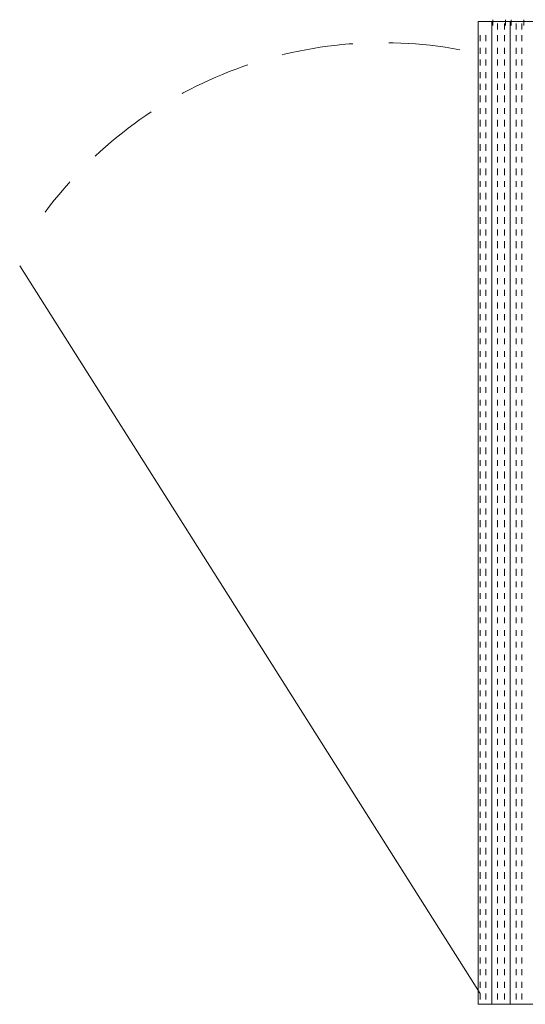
# Model space of a CAD drawing. Extents: x 3940905 to 4145695, y 925352 to 1109797.
# Tile 38 of 256: x 3949955 to 3950219, y 1096976 to 1097492. Entities that reach past the tile are written whole.
import ezdxf

# ---------------------------------------------------------------- set-up
doc = ezdxf.new("R2010")
doc.units = 0
doc.header["$LTSCALE"] = 750
doc.header["$MEASUREMENT"] = 0
doc.linetypes.add('DASHED2', pattern=[0.375, 0.25, -0.125])
doc.layers.add('CKD Equipments', color=252, linetype='CONTINUOUS', lineweight=0)

msp = doc.modelspace()

# ---------------------------------------------------------------- linework, layer by layer
at = {"layer": 'CKD Equipments', "color": 252, "true_color": 0x989898}
for p, q in [((3950194.78, 1097490.83), (3950194.78, 1096976.42)), ((3950744.3, 1097490.83), (3950194.78, 1097490.83)), ((3950195.8, 1096982.01), (3949955.06, 1097363.04)), ((3950194.78, 1096976.42), (3950744.3, 1096976.42))]:
    msp.add_line(p, q, dxfattribs=at)
at = {"layer": 'CKD Equipments', "color": 4, "true_color": 0x00ffff}
for p, q in [((3950201.91, 1097490.83), (3950201.91, 1096976.42)), ((3950202.42, 1097491.84), (3950202.42, 1097488.79)), ((3950204.96, 1097489.81), (3950204.96, 1097486.76)), ((3950208.52, 1097489.81), (3950208.52, 1097486.76)), ((3950209.03, 1097491.84), (3950209.03, 1097488.79)), ((3950211.57, 1097490.83), (3950211.57, 1096976.42)), ((3950212.08, 1097491.84), (3950212.08, 1097488.79)), ((3950214.63, 1097489.81), (3950214.63, 1097486.76)), ((3950217.68, 1097489.81), (3950217.68, 1097486.76)), ((3950218.7, 1097491.84), (3950218.7, 1097488.79)), ((3950195.8, 1097483.7), (3950195.8, 1097480.65)), ((3950198.85, 1097483.7), (3950198.85, 1097480.65)), ((3950204.96, 1097483.7), (3950204.96, 1097480.65)), ((3950208.52, 1097483.7), (3950208.52, 1097480.65)), ((3950214.63, 1097483.7), (3950214.63, 1097480.65)), ((3950217.68, 1097483.7), (3950217.68, 1097480.65)), ((3950195.8, 1097477.09), (3950195.8, 1097474.03)), ((3950198.85, 1097477.09), (3950198.85, 1097474.03)), ((3950204.96, 1097477.09), (3950204.96, 1097474.03)), ((3950208.52, 1097477.09), (3950208.52, 1097474.03)), ((3950214.63, 1097477.09), (3950214.63, 1097474.03)), ((3950217.68, 1097477.09), (3950217.68, 1097474.03)), ((3950195.8, 1097470.98), (3950195.8, 1097467.93)), ((3950198.85, 1097470.98), (3950198.85, 1097467.93)), ((3950204.96, 1097470.98), (3950204.96, 1097467.93)), ((3950208.52, 1097470.98), (3950208.52, 1097467.93)), ((3950214.63, 1097470.98), (3950214.63, 1097467.93)), ((3950217.68, 1097470.98), (3950217.68, 1097467.93)), ((3950195.8, 1097464.37), (3950195.8, 1097461.31)), ((3950198.85, 1097464.37), (3950198.85, 1097461.31)), ((3950204.96, 1097464.37), (3950204.96, 1097461.31)), ((3950208.52, 1097464.37), (3950208.52, 1097461.31)), ((3950214.63, 1097464.37), (3950214.63, 1097461.31)), ((3950217.68, 1097464.37), (3950217.68, 1097461.31)), ((3950195.8, 1097458.26), (3950195.8, 1097455.21)), ((3950198.85, 1097458.26), (3950198.85, 1097455.21)), ((3950204.96, 1097458.26), (3950204.96, 1097455.21)), ((3950208.52, 1097458.26), (3950208.52, 1097455.21)), ((3950214.63, 1097458.26), (3950214.63, 1097455.21)), ((3950217.68, 1097458.26), (3950217.68, 1097455.21)), ((3950195.8, 1097452.16), (3950195.8, 1097448.59)), ((3950198.85, 1097452.16), (3950198.85, 1097448.59)), ((3950204.96, 1097452.16), (3950204.96, 1097448.59)), ((3950208.52, 1097452.16), (3950208.52, 1097448.59)), ((3950214.63, 1097452.16), (3950214.63, 1097448.59)), ((3950217.68, 1097452.16), (3950217.68, 1097448.59)), ((3950195.8, 1097445.54), (3950195.8, 1097442.49)), ((3950198.85, 1097445.54), (3950198.85, 1097442.49)), ((3950204.96, 1097445.54), (3950204.96, 1097442.49)), ((3950208.52, 1097445.54), (3950208.52, 1097442.49)), ((3950214.63, 1097445.54), (3950214.63, 1097442.49)), ((3950217.68, 1097445.54), (3950217.68, 1097442.49)), ((3950195.8, 1097439.44), (3950195.8, 1097435.87)), ((3950198.85, 1097439.44), (3950198.85, 1097435.87)), ((3950204.96, 1097439.44), (3950204.96, 1097435.87)), ((3950208.52, 1097439.44), (3950208.52, 1097435.87)), ((3950214.63, 1097439.44), (3950214.63, 1097435.87)), ((3950217.68, 1097439.44), (3950217.68, 1097435.87)), ((3950195.8, 1097432.82), (3950195.8, 1097429.77)), ((3950198.85, 1097432.82), (3950198.85, 1097429.77)), ((3950204.96, 1097432.82), (3950204.96, 1097429.77)), ((3950208.52, 1097432.82), (3950208.52, 1097429.77)), ((3950214.63, 1097432.82), (3950214.63, 1097429.77)), ((3950217.68, 1097432.82), (3950217.68, 1097429.77)), ((3950195.8, 1097426.72), (3950195.8, 1097423.15)), ((3950198.85, 1097426.72), (3950198.85, 1097423.15)), ((3950204.96, 1097426.72), (3950204.96, 1097423.15)), ((3950208.52, 1097426.72), (3950208.52, 1097423.15)), ((3950214.63, 1097426.72), (3950214.63, 1097423.15)), ((3950217.68, 1097426.72), (3950217.68, 1097423.15)), ((3950195.8, 1097420.1), (3950195.8, 1097417.05)), ((3950198.85, 1097420.1), (3950198.85, 1097417.05)), ((3950204.96, 1097420.1), (3950204.96, 1097417.05)), ((3950208.52, 1097420.1), (3950208.52, 1097417.05)), ((3950214.63, 1097420.1), (3950214.63, 1097417.05)), ((3950217.68, 1097420.1), (3950217.68, 1097417.05)), ((3950195.8, 1097413.99), (3950195.8, 1097410.43)), ((3950198.85, 1097413.99), (3950198.85, 1097410.43)), ((3950204.96, 1097413.99), (3950204.96, 1097410.43)), ((3950208.52, 1097413.99), (3950208.52, 1097410.43)), ((3950214.63, 1097413.99), (3950214.63, 1097410.43)), ((3950217.68, 1097413.99), (3950217.68, 1097410.43)), ((3950195.8, 1097407.38), (3950195.8, 1097404.33)), ((3950198.85, 1097407.38), (3950198.85, 1097404.33)), ((3950204.96, 1097407.38), (3950204.96, 1097404.33)), ((3950208.52, 1097407.38), (3950208.52, 1097404.33)), ((3950214.63, 1097407.38), (3950214.63, 1097404.33)), ((3950217.68, 1097407.38), (3950217.68, 1097404.33)), ((3950195.8, 1097401.27), (3950195.8, 1097397.71)), ((3950198.85, 1097401.27), (3950198.85, 1097397.71)), ((3950204.96, 1097401.27), (3950204.96, 1097397.71)), ((3950208.52, 1097401.27), (3950208.52, 1097397.71)), ((3950214.63, 1097401.27), (3950214.63, 1097397.71)), ((3950217.68, 1097401.27), (3950217.68, 1097397.71)), ((3950195.8, 1097394.66), (3950195.8, 1097391.61)), ((3950198.85, 1097394.66), (3950198.85, 1097391.61)), ((3950204.96, 1097394.66), (3950204.96, 1097391.61)), ((3950208.52, 1097394.66), (3950208.52, 1097391.61)), ((3950214.63, 1097394.66), (3950214.63, 1097391.61)), ((3950217.68, 1097394.66), (3950217.68, 1097391.61)), ((3950195.8, 1097388.55), (3950195.8, 1097384.99)), ((3950198.85, 1097388.55), (3950198.85, 1097384.99)), ((3950204.96, 1097388.55), (3950204.96, 1097384.99)), ((3950208.52, 1097388.55), (3950208.52, 1097384.99)), ((3950214.63, 1097388.55), (3950214.63, 1097384.99)), ((3950217.68, 1097388.55), (3950217.68, 1097384.99)), ((3950195.8, 1097381.94), (3950195.8, 1097378.89)), ((3950198.85, 1097381.94), (3950198.85, 1097378.89)), ((3950204.96, 1097381.94), (3950204.96, 1097378.89)), ((3950208.52, 1097381.94), (3950208.52, 1097378.89)), ((3950214.63, 1097381.94), (3950214.63, 1097378.89)), ((3950217.68, 1097381.94), (3950217.68, 1097378.89)), ((3950195.8, 1097375.83), (3950195.8, 1097372.27)), ((3950198.85, 1097375.83), (3950198.85, 1097372.27)), ((3950204.96, 1097375.83), (3950204.96, 1097372.27)), ((3950208.52, 1097375.83), (3950208.52, 1097372.27)), ((3950214.63, 1097375.83), (3950214.63, 1097372.27)), ((3950217.68, 1097375.83), (3950217.68, 1097372.27)), ((3950195.8, 1097369.22), (3950195.8, 1097366.17)), ((3950198.85, 1097369.22), (3950198.85, 1097366.17)), ((3950204.96, 1097369.22), (3950204.96, 1097366.17)), ((3950208.52, 1097369.22), (3950208.52, 1097366.17)), ((3950214.63, 1097369.22), (3950214.63, 1097366.17)), ((3950217.68, 1097369.22), (3950217.68, 1097366.17)), ((3950195.8, 1097363.11), (3950195.8, 1097360.06)), ((3950198.85, 1097363.11), (3950198.85, 1097360.06)), ((3950204.96, 1097363.11), (3950204.96, 1097360.06)), ((3950208.52, 1097363.11), (3950208.52, 1097360.06)), ((3950214.63, 1097363.11), (3950214.63, 1097360.06)), ((3950217.68, 1097363.11), (3950217.68, 1097360.06)), ((3950195.8, 1097356.5), (3950195.8, 1097353.45)), ((3950198.85, 1097356.5), (3950198.85, 1097353.45)), ((3950204.96, 1097356.5), (3950204.96, 1097353.45)), ((3950208.52, 1097356.5), (3950208.52, 1097353.45)), ((3950214.63, 1097356.5), (3950214.63, 1097353.45)), ((3950217.68, 1097356.5), (3950217.68, 1097353.45)), ((3950195.8, 1097350.39), (3950195.8, 1097347.34)), ((3950198.85, 1097350.39), (3950198.85, 1097347.34)), ((3950204.96, 1097350.39), (3950204.96, 1097347.34)), ((3950208.52, 1097350.39), (3950208.52, 1097347.34)), ((3950214.63, 1097350.39), (3950214.63, 1097347.34)), ((3950217.68, 1097350.39), (3950217.68, 1097347.34)), ((3950195.8, 1097343.78), (3950195.8, 1097340.73)), ((3950198.85, 1097343.78), (3950198.85, 1097340.73)), ((3950204.96, 1097343.78), (3950204.96, 1097340.73)), ((3950208.52, 1097343.78), (3950208.52, 1097340.73)), ((3950214.63, 1097343.78), (3950214.63, 1097340.73)), ((3950217.68, 1097343.78), (3950217.68, 1097340.73)), ((3950195.8, 1097337.67), (3950195.8, 1097334.62)), ((3950198.85, 1097337.67), (3950198.85, 1097334.62)), ((3950204.96, 1097337.67), (3950204.96, 1097334.62)), ((3950208.52, 1097337.67), (3950208.52, 1097334.62)), ((3950214.63, 1097337.67), (3950214.63, 1097334.62)), ((3950217.68, 1097337.67), (3950217.68, 1097334.62)), ((3950195.8, 1097331.06), (3950195.8, 1097328.01)), ((3950198.85, 1097331.06), (3950198.85, 1097328.01)), ((3950204.96, 1097331.06), (3950204.96, 1097328.01)), ((3950208.52, 1097331.06), (3950208.52, 1097328.01)), ((3950214.63, 1097331.06), (3950214.63, 1097328.01)), ((3950217.68, 1097331.06), (3950217.68, 1097328.01)), ((3950195.8, 1097324.95), (3950195.8, 1097321.9)), ((3950198.85, 1097324.95), (3950198.85, 1097321.9)), ((3950204.96, 1097324.95), (3950204.96, 1097321.9)), ((3950208.52, 1097324.95), (3950208.52, 1097321.9)), ((3950214.63, 1097324.95), (3950214.63, 1097321.9)), ((3950217.68, 1097324.95), (3950217.68, 1097321.9)), ((3950195.8, 1097318.34), (3950195.8, 1097315.29)), ((3950198.85, 1097318.34), (3950198.85, 1097315.29)), ((3950204.96, 1097318.34), (3950204.96, 1097315.29)), ((3950208.52, 1097318.34), (3950208.52, 1097315.29)), ((3950214.63, 1097318.34), (3950214.63, 1097315.29)), ((3950217.68, 1097318.34), (3950217.68, 1097315.29)), ((3950195.8, 1097312.23), (3950195.8, 1097309.18)), ((3950198.85, 1097312.23), (3950198.85, 1097309.18)), ((3950204.96, 1097312.23), (3950204.96, 1097309.18)), ((3950208.52, 1097312.23), (3950208.52, 1097309.18)), ((3950214.63, 1097312.23), (3950214.63, 1097309.18)), ((3950217.68, 1097312.23), (3950217.68, 1097309.18)), ((3950195.8, 1097305.62), (3950195.8, 1097302.56)), ((3950198.85, 1097305.62), (3950198.85, 1097302.56)), ((3950204.96, 1097305.62), (3950204.96, 1097302.56)), ((3950208.52, 1097305.62), (3950208.52, 1097302.56)), ((3950214.63, 1097305.62), (3950214.63, 1097302.56)), ((3950217.68, 1097305.62), (3950217.68, 1097302.56)), ((3950195.8, 1097299.51), (3950195.8, 1097296.46)), ((3950198.85, 1097299.51), (3950198.85, 1097296.46)), ((3950204.96, 1097299.51), (3950204.96, 1097296.46)), ((3950208.52, 1097299.51), (3950208.52, 1097296.46)), ((3950214.63, 1097299.51), (3950214.63, 1097296.46)), ((3950217.68, 1097299.51), (3950217.68, 1097296.46)), ((3950195.8, 1097292.9), (3950195.8, 1097289.84)), ((3950198.85, 1097292.9), (3950198.85, 1097289.84)), ((3950204.96, 1097292.9), (3950204.96, 1097289.84)), ((3950208.52, 1097292.9), (3950208.52, 1097289.84)), ((3950214.63, 1097292.9), (3950214.63, 1097289.84)), ((3950217.68, 1097292.9), (3950217.68, 1097289.84)), ((3950195.8, 1097286.79), (3950195.8, 1097283.74)), ((3950198.85, 1097286.79), (3950198.85, 1097283.74)), ((3950204.96, 1097286.79), (3950204.96, 1097283.74)), ((3950208.52, 1097286.79), (3950208.52, 1097283.74)), ((3950214.63, 1097286.79), (3950214.63, 1097283.74)), ((3950217.68, 1097286.79), (3950217.68, 1097283.74)), ((3950195.8, 1097280.69), (3950195.8, 1097277.12)), ((3950198.85, 1097280.69), (3950198.85, 1097277.12)), ((3950204.96, 1097280.69), (3950204.96, 1097277.12)), ((3950208.52, 1097280.69), (3950208.52, 1097277.12)), ((3950214.63, 1097280.69), (3950214.63, 1097277.12)), ((3950217.68, 1097280.69), (3950217.68, 1097277.12)), ((3950195.8, 1097274.07), (3950195.8, 1097271.02)), ((3950198.85, 1097274.07), (3950198.85, 1097271.02)), ((3950204.96, 1097274.07), (3950204.96, 1097271.02)), ((3950208.52, 1097274.07), (3950208.52, 1097271.02)), ((3950214.63, 1097274.07), (3950214.63, 1097271.02)), ((3950217.68, 1097274.07), (3950217.68, 1097271.02)), ((3950195.8, 1097267.97), (3950195.8, 1097264.4)), ((3950198.85, 1097267.97), (3950198.85, 1097264.4)), ((3950204.96, 1097267.97), (3950204.96, 1097264.4)), ((3950208.52, 1097267.97), (3950208.52, 1097264.4)), ((3950214.63, 1097267.97), (3950214.63, 1097264.4)), ((3950217.68, 1097267.97), (3950217.68, 1097264.4)), ((3950195.8, 1097261.35), (3950195.8, 1097258.3)), ((3950198.85, 1097261.35), (3950198.85, 1097258.3)), ((3950204.96, 1097261.35), (3950204.96, 1097258.3)), ((3950208.52, 1097261.35), (3950208.52, 1097258.3)), ((3950214.63, 1097261.35), (3950214.63, 1097258.3)), ((3950217.68, 1097261.35), (3950217.68, 1097258.3)), ((3950195.8, 1097255.25), (3950195.8, 1097251.68)), ((3950198.85, 1097255.25), (3950198.85, 1097251.68)), ((3950204.96, 1097255.25), (3950204.96, 1097251.68)), ((3950208.52, 1097255.25), (3950208.52, 1097251.68)), ((3950214.63, 1097255.25), (3950214.63, 1097251.68)), ((3950217.68, 1097255.25), (3950217.68, 1097251.68)), ((3950195.8, 1097248.63), (3950195.8, 1097245.58)), ((3950198.85, 1097248.63), (3950198.85, 1097245.58)), ((3950204.96, 1097248.63), (3950204.96, 1097245.58)), ((3950208.52, 1097248.63), (3950208.52, 1097245.58)), ((3950214.63, 1097248.63), (3950214.63, 1097245.58)), ((3950217.68, 1097248.63), (3950217.68, 1097245.58)), ((3950195.8, 1097242.53), (3950195.8, 1097238.96)), ((3950198.85, 1097242.53), (3950198.85, 1097238.96)), ((3950204.96, 1097242.53), (3950204.96, 1097238.96)), ((3950208.52, 1097242.53), (3950208.52, 1097238.96)), ((3950214.63, 1097242.53), (3950214.63, 1097238.96)), ((3950217.68, 1097242.53), (3950217.68, 1097238.96)), ((3950195.8, 1097235.91), (3950195.8, 1097232.86)), ((3950198.85, 1097235.91), (3950198.85, 1097232.86)), ((3950204.96, 1097235.91), (3950204.96, 1097232.86)), ((3950208.52, 1097235.91), (3950208.52, 1097232.86)), ((3950214.63, 1097235.91), (3950214.63, 1097232.86)), ((3950217.68, 1097235.91), (3950217.68, 1097232.86)), ((3950195.8, 1097229.8), (3950195.8, 1097226.24)), ((3950198.85, 1097229.8), (3950198.85, 1097226.24)), ((3950204.96, 1097229.8), (3950204.96, 1097226.24)), ((3950208.52, 1097229.8), (3950208.52, 1097226.24)), ((3950214.63, 1097229.8), (3950214.63, 1097226.24)), ((3950217.68, 1097229.8), (3950217.68, 1097226.24)), ((3950195.8, 1097223.19), (3950195.8, 1097220.14)), ((3950198.85, 1097223.19), (3950198.85, 1097220.14)), ((3950204.96, 1097223.19), (3950204.96, 1097220.14)), ((3950208.52, 1097223.19), (3950208.52, 1097220.14)), ((3950214.63, 1097223.19), (3950214.63, 1097220.14)), ((3950217.68, 1097223.19), (3950217.68, 1097220.14)), ((3950195.8, 1097217.08), (3950195.8, 1097213.52)), ((3950198.85, 1097217.08), (3950198.85, 1097213.52)), ((3950204.96, 1097217.08), (3950204.96, 1097213.52)), ((3950208.52, 1097217.08), (3950208.52, 1097213.52)), ((3950214.63, 1097217.08), (3950214.63, 1097213.52)), ((3950217.68, 1097217.08), (3950217.68, 1097213.52)), ((3950195.8, 1097210.47), (3950195.8, 1097207.42)), ((3950198.85, 1097210.47), (3950198.85, 1097207.42)), ((3950204.96, 1097210.47), (3950204.96, 1097207.42)), ((3950208.52, 1097210.47), (3950208.52, 1097207.42)), ((3950214.63, 1097210.47), (3950214.63, 1097207.42)), ((3950217.68, 1097210.47), (3950217.68, 1097207.42)), ((3950195.8, 1097204.36), (3950195.8, 1097200.8)), ((3950198.85, 1097204.36), (3950198.85, 1097200.8)), ((3950204.96, 1097204.36), (3950204.96, 1097200.8)), ((3950208.52, 1097204.36), (3950208.52, 1097200.8)), ((3950214.63, 1097204.36), (3950214.63, 1097200.8)), ((3950217.68, 1097204.36), (3950217.68, 1097200.8)), ((3950195.8, 1097197.75), (3950195.8, 1097194.7)), ((3950198.85, 1097197.75), (3950198.85, 1097194.7)), ((3950204.96, 1097197.75), (3950204.96, 1097194.7)), ((3950208.52, 1097197.75), (3950208.52, 1097194.7)), ((3950214.63, 1097197.75), (3950214.63, 1097194.7)), ((3950217.68, 1097197.75), (3950217.68, 1097194.7)), ((3950195.8, 1097191.64), (3950195.8, 1097188.59)), ((3950198.85, 1097191.64), (3950198.85, 1097188.59)), ((3950204.96, 1097191.64), (3950204.96, 1097188.59)), ((3950208.52, 1097191.64), (3950208.52, 1097188.59)), ((3950214.63, 1097191.64), (3950214.63, 1097188.59)), ((3950217.68, 1097191.64), (3950217.68, 1097188.59)), ((3950195.8, 1097185.03), (3950195.8, 1097181.98)), ((3950198.85, 1097185.03), (3950198.85, 1097181.98)), ((3950204.96, 1097185.03), (3950204.96, 1097181.98)), ((3950208.52, 1097185.03), (3950208.52, 1097181.98)), ((3950214.63, 1097185.03), (3950214.63, 1097181.98)), ((3950217.68, 1097185.03), (3950217.68, 1097181.98)), ((3950195.8, 1097178.92), (3950195.8, 1097175.87)), ((3950198.85, 1097178.92), (3950198.85, 1097175.87)), ((3950204.96, 1097178.92), (3950204.96, 1097175.87)), ((3950208.52, 1097178.92), (3950208.52, 1097175.87)), ((3950214.63, 1097178.92), (3950214.63, 1097175.87)), ((3950217.68, 1097178.92), (3950217.68, 1097175.87)), ((3950195.8, 1097172.31), (3950195.8, 1097169.26)), ((3950198.85, 1097172.31), (3950198.85, 1097169.26)), ((3950204.96, 1097172.31), (3950204.96, 1097169.26)), ((3950208.52, 1097172.31), (3950208.52, 1097169.26)), ((3950214.63, 1097172.31), (3950214.63, 1097169.26)), ((3950217.68, 1097172.31), (3950217.68, 1097169.26)), ((3950195.8, 1097166.2), (3950195.8, 1097163.15)), ((3950198.85, 1097166.2), (3950198.85, 1097163.15)), ((3950204.96, 1097166.2), (3950204.96, 1097163.15)), ((3950208.52, 1097166.2), (3950208.52, 1097163.15)), ((3950214.63, 1097166.2), (3950214.63, 1097163.15)), ((3950217.68, 1097166.2), (3950217.68, 1097163.15)), ((3950195.8, 1097159.59), (3950195.8, 1097156.54)), ((3950198.85, 1097159.59), (3950198.85, 1097156.54)), ((3950204.96, 1097159.59), (3950204.96, 1097156.54)), ((3950208.52, 1097159.59), (3950208.52, 1097156.54)), ((3950214.63, 1097159.59), (3950214.63, 1097156.54)), ((3950217.68, 1097159.59), (3950217.68, 1097156.54)), ((3950195.8, 1097153.48), (3950195.8, 1097150.43)), ((3950198.85, 1097153.48), (3950198.85, 1097150.43)), ((3950204.96, 1097153.48), (3950204.96, 1097150.43)), ((3950208.52, 1097153.48), (3950208.52, 1097150.43)), ((3950214.63, 1097153.48), (3950214.63, 1097150.43)), ((3950217.68, 1097153.48), (3950217.68, 1097150.43)), ((3950195.8, 1097146.87), (3950195.8, 1097143.82)), ((3950198.85, 1097146.87), (3950198.85, 1097143.82)), ((3950204.96, 1097146.87), (3950204.96, 1097143.82)), ((3950208.52, 1097146.87), (3950208.52, 1097143.82)), ((3950214.63, 1097146.87), (3950214.63, 1097143.82)), ((3950217.68, 1097146.87), (3950217.68, 1097143.82)), ((3950195.8, 1097140.76), (3950195.8, 1097137.71)), ((3950198.85, 1097140.76), (3950198.85, 1097137.71)), ((3950204.96, 1097140.76), (3950204.96, 1097137.71)), ((3950208.52, 1097140.76), (3950208.52, 1097137.71)), ((3950214.63, 1097140.76), (3950214.63, 1097137.71)), ((3950217.68, 1097140.76), (3950217.68, 1097137.71)), ((3950195.8, 1097134.15), (3950195.8, 1097131.1)), ((3950198.85, 1097134.15), (3950198.85, 1097131.1)), ((3950204.96, 1097134.15), (3950204.96, 1097131.1)), ((3950208.52, 1097134.15), (3950208.52, 1097131.1)), ((3950214.63, 1097134.15), (3950214.63, 1097131.1)), ((3950217.68, 1097134.15), (3950217.68, 1097131.1)), ((3950195.8, 1097128.04), (3950195.8, 1097124.99)), ((3950198.85, 1097128.04), (3950198.85, 1097124.99)), ((3950204.96, 1097128.04), (3950204.96, 1097124.99)), ((3950208.52, 1097128.04), (3950208.52, 1097124.99)), ((3950214.63, 1097128.04), (3950214.63, 1097124.99)), ((3950217.68, 1097128.04), (3950217.68, 1097124.99)), ((3950195.8, 1097121.43), (3950195.8, 1097118.37)), ((3950198.85, 1097121.43), (3950198.85, 1097118.37)), ((3950204.96, 1097121.43), (3950204.96, 1097118.37)), ((3950208.52, 1097121.43), (3950208.52, 1097118.37)), ((3950214.63, 1097121.43), (3950214.63, 1097118.37)), ((3950217.68, 1097121.43), (3950217.68, 1097118.37)), ((3950195.8, 1097115.32), (3950195.8, 1097112.27)), ((3950198.85, 1097115.32), (3950198.85, 1097112.27)), ((3950204.96, 1097115.32), (3950204.96, 1097112.27)), ((3950208.52, 1097115.32), (3950208.52, 1097112.27)), ((3950214.63, 1097115.32), (3950214.63, 1097112.27)), ((3950217.68, 1097115.32), (3950217.68, 1097112.27)), ((3950195.8, 1097108.71), (3950195.8, 1097105.65)), ((3950198.85, 1097108.71), (3950198.85, 1097105.65)), ((3950204.96, 1097108.71), (3950204.96, 1097105.65)), ((3950208.52, 1097108.71), (3950208.52, 1097105.65)), ((3950214.63, 1097108.71), (3950214.63, 1097105.65)), ((3950217.68, 1097108.71), (3950217.68, 1097105.65)), ((3950195.8, 1097102.6), (3950195.8, 1097099.55)), ((3950198.85, 1097102.6), (3950198.85, 1097099.55)), ((3950204.96, 1097102.6), (3950204.96, 1097099.55)), ((3950208.52, 1097102.6), (3950208.52, 1097099.55)), ((3950214.63, 1097102.6), (3950214.63, 1097099.55)), ((3950217.68, 1097102.6), (3950217.68, 1097099.55)), ((3950195.8, 1097096.5), (3950195.8, 1097092.93)), ((3950198.85, 1097096.5), (3950198.85, 1097092.93)), ((3950204.96, 1097096.5), (3950204.96, 1097092.93)), ((3950208.52, 1097096.5), (3950208.52, 1097092.93)), ((3950214.63, 1097096.5), (3950214.63, 1097092.93)), ((3950217.68, 1097096.5), (3950217.68, 1097092.93)), ((3950195.8, 1097089.88), (3950195.8, 1097086.83)), ((3950198.85, 1097089.88), (3950198.85, 1097086.83)), ((3950204.96, 1097089.88), (3950204.96, 1097086.83)), ((3950208.52, 1097089.88), (3950208.52, 1097086.83)), ((3950214.63, 1097089.88), (3950214.63, 1097086.83)), ((3950217.68, 1097089.88), (3950217.68, 1097086.83)), ((3950195.8, 1097083.78), (3950195.8, 1097080.21)), ((3950198.85, 1097083.78), (3950198.85, 1097080.21)), ((3950204.96, 1097083.78), (3950204.96, 1097080.21)), ((3950208.52, 1097083.78), (3950208.52, 1097080.21)), ((3950214.63, 1097083.78), (3950214.63, 1097080.21)), ((3950217.68, 1097083.78), (3950217.68, 1097080.21)), ((3950195.8, 1097077.16), (3950195.8, 1097074.11)), ((3950198.85, 1097077.16), (3950198.85, 1097074.11)), ((3950204.96, 1097077.16), (3950204.96, 1097074.11)), ((3950208.52, 1097077.16), (3950208.52, 1097074.11)), ((3950214.63, 1097077.16), (3950214.63, 1097074.11)), ((3950217.68, 1097077.16), (3950217.68, 1097074.11)), ((3950195.8, 1097071.06), (3950195.8, 1097067.49)), ((3950198.85, 1097071.06), (3950198.85, 1097067.49)), ((3950204.96, 1097071.06), (3950204.96, 1097067.49)), ((3950208.52, 1097071.06), (3950208.52, 1097067.49)), ((3950214.63, 1097071.06), (3950214.63, 1097067.49)), ((3950217.68, 1097071.06), (3950217.68, 1097067.49)), ((3950195.8, 1097064.44), (3950195.8, 1097061.39)), ((3950198.85, 1097064.44), (3950198.85, 1097061.39)), ((3950204.96, 1097064.44), (3950204.96, 1097061.39)), ((3950208.52, 1097064.44), (3950208.52, 1097061.39)), ((3950214.63, 1097064.44), (3950214.63, 1097061.39)), ((3950217.68, 1097064.44), (3950217.68, 1097061.39)), ((3950195.8, 1097058.34), (3950195.8, 1097054.77)), ((3950198.85, 1097058.34), (3950198.85, 1097054.77)), ((3950204.96, 1097058.34), (3950204.96, 1097054.77)), ((3950208.52, 1097058.34), (3950208.52, 1097054.77)), ((3950214.63, 1097058.34), (3950214.63, 1097054.77)), ((3950217.68, 1097058.34), (3950217.68, 1097054.77)), ((3950195.8, 1097051.72), (3950195.8, 1097048.67)), ((3950198.85, 1097051.72), (3950198.85, 1097048.67)), ((3950204.96, 1097051.72), (3950204.96, 1097048.67)), ((3950208.52, 1097051.72), (3950208.52, 1097048.67)), ((3950214.63, 1097051.72), (3950214.63, 1097048.67)), ((3950217.68, 1097051.72), (3950217.68, 1097048.67)), ((3950195.8, 1097045.61), (3950195.8, 1097042.05)), ((3950198.85, 1097045.61), (3950198.85, 1097042.05)), ((3950204.96, 1097045.61), (3950204.96, 1097042.05)), ((3950208.52, 1097045.61), (3950208.52, 1097042.05)), ((3950214.63, 1097045.61), (3950214.63, 1097042.05)), ((3950217.68, 1097045.61), (3950217.68, 1097042.05)), ((3950195.8, 1097039), (3950195.8, 1097035.95)), ((3950198.85, 1097039), (3950198.85, 1097035.95)), ((3950204.96, 1097039), (3950204.96, 1097035.95)), ((3950208.52, 1097039), (3950208.52, 1097035.95)), ((3950214.63, 1097039), (3950214.63, 1097035.95)), ((3950217.68, 1097039), (3950217.68, 1097035.95)), ((3950195.8, 1097032.89), (3950195.8, 1097029.33)), ((3950198.85, 1097032.89), (3950198.85, 1097029.33)), ((3950204.96, 1097032.89), (3950204.96, 1097029.33)), ((3950208.52, 1097032.89), (3950208.52, 1097029.33)), ((3950214.63, 1097032.89), (3950214.63, 1097029.33)), ((3950217.68, 1097032.89), (3950217.68, 1097029.33)), ((3950195.8, 1097026.28), (3950195.8, 1097023.23)), ((3950198.85, 1097026.28), (3950198.85, 1097023.23)), ((3950204.96, 1097026.28), (3950204.96, 1097023.23)), ((3950208.52, 1097026.28), (3950208.52, 1097023.23)), ((3950214.63, 1097026.28), (3950214.63, 1097023.23)), ((3950217.68, 1097026.28), (3950217.68, 1097023.23)), ((3950195.8, 1097020.17), (3950195.8, 1097016.61)), ((3950198.85, 1097020.17), (3950198.85, 1097016.61)), ((3950204.96, 1097020.17), (3950204.96, 1097016.61)), ((3950208.52, 1097020.17), (3950208.52, 1097016.61)), ((3950214.63, 1097020.17), (3950214.63, 1097016.61)), ((3950217.68, 1097020.17), (3950217.68, 1097016.61)), ((3950195.8, 1097013.56), (3950195.8, 1097010.51)), ((3950198.85, 1097013.56), (3950198.85, 1097010.51)), ((3950204.96, 1097013.56), (3950204.96, 1097010.51)), ((3950208.52, 1097013.56), (3950208.52, 1097010.51)), ((3950214.63, 1097013.56), (3950214.63, 1097010.51)), ((3950217.68, 1097013.56), (3950217.68, 1097010.51)), ((3950195.8, 1097007.45), (3950195.8, 1097004.4)), ((3950198.85, 1097007.45), (3950198.85, 1097004.4)), ((3950204.96, 1097007.45), (3950204.96, 1097004.4)), ((3950208.52, 1097007.45), (3950208.52, 1097004.4)), ((3950214.63, 1097007.45), (3950214.63, 1097004.4)), ((3950217.68, 1097007.45), (3950217.68, 1097004.4)), ((3950195.8, 1097000.84), (3950195.8, 1096997.79)), ((3950198.85, 1097000.84), (3950198.85, 1096997.79)), ((3950204.96, 1097000.84), (3950204.96, 1096997.79)), ((3950208.52, 1097000.84), (3950208.52, 1096997.79)), ((3950214.63, 1097000.84), (3950214.63, 1096997.79)), ((3950217.68, 1097000.84), (3950217.68, 1096997.79)), ((3950195.8, 1096994.73), (3950195.8, 1096991.68)), ((3950198.85, 1096994.73), (3950198.85, 1096991.68)), ((3950204.96, 1096994.73), (3950204.96, 1096991.68)), ((3950208.52, 1096994.73), (3950208.52, 1096991.68)), ((3950214.63, 1096994.73), (3950214.63, 1096991.68)), ((3950217.68, 1096994.73), (3950217.68, 1096991.68)), ((3950195.8, 1096988.12), (3950195.8, 1096985.07)), ((3950198.85, 1096988.12), (3950198.85, 1096985.07)), ((3950204.96, 1096988.12), (3950204.96, 1096985.07)), ((3950208.52, 1096988.12), (3950208.52, 1096985.07)), ((3950214.63, 1096988.12), (3950214.63, 1096985.07)), ((3950217.68, 1096988.12), (3950217.68, 1096985.07)), ((3950195.8, 1096982.01), (3950195.8, 1096978.96)), ((3950198.85, 1096982.01), (3950198.85, 1096978.96)), ((3950204.96, 1096982.01), (3950204.96, 1096978.96)), ((3950208.52, 1096982.01), (3950208.52, 1096978.96)), ((3950214.63, 1096982.01), (3950214.63, 1096978.96)), ((3950217.68, 1096982.01), (3950217.68, 1096978.96))]:
    msp.add_line(p, q, dxfattribs=at)
at = {"layer": 'CKD Equipments', "color": 252, "linetype": 'DASHED2', "ltscale": 0.2, "true_color": 0x989898}
msp.add_arc((3950145.04, 1097259.44), 220.39, 79.4766, 143.3015, dxfattribs=at)

doc.saveas('drawing.dxf')
